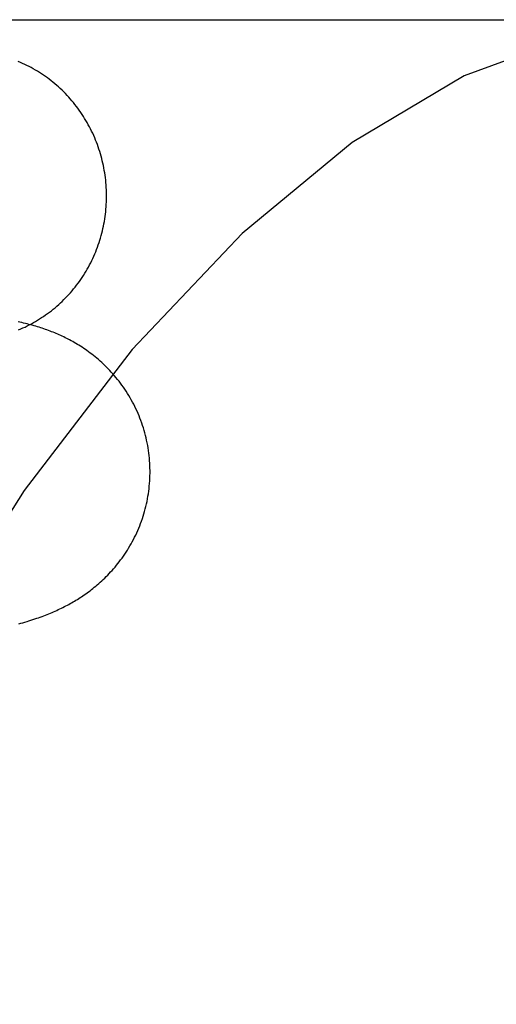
# Model space of a CAD drawing. Header units: inches. Extents: x 0 to 204, y 0 to 132.
# Tile 95 of 112: x 120.1782 to 120.2426, y 49.1391 to 49.272. Entities that reach past the tile are written whole.
import ezdxf

# ---------------------------------------------------------------- set-up
doc = ezdxf.new("R2010")
doc.units = ezdxf.units.IN
doc.header["$LTSCALE"] = 11.243375
doc.header["$MEASUREMENT"] = 0
doc.linetypes.add('HIDDEN', pattern=[0.2, 0.1, -0.1])
doc.layers.add('DEFAULT_2', color=8, linetype='HIDDEN')

msp = doc.modelspace()

# ---------------------------------------------------------------- linework, layer by layer
at = {"layer": 'DEFAULT_2', "color": 8, "linetype": 'HIDDEN'}
msp.add_line((119.97995, 49.27202), (120.3155, 49.27202), dxfattribs=at)
for points in [[(120.26944, 49.27202), (120.25377, 49.2701), (120.23826, 49.26445), (120.22316, 49.25545), (120.20826, 49.24319), (120.19342, 49.22751), (120.17884, 49.2085), (120.16457, 49.18601), (120.15086, 49.16022), (120.13786, 49.13124), (120.12578, 49.09929), (120.11476, 49.06462), (120.10493, 49.02751), (120.09643, 48.98827), (120.08934, 48.94722), (120.08375, 48.90472), (120.07971, 48.86111), (120.07727, 48.81676), (120.07646, 48.77202)], [(120.18993, 49.24939), (120.18991, 49.24972), (120.18988, 49.25005), (120.18985, 49.25038), (120.18981, 49.25071), (120.18977, 49.25103), (120.18972, 49.25136), (120.18966, 49.25168), (120.1896, 49.25201), (120.18954, 49.25233), (120.18947, 49.25265), (120.18939, 49.25297), (120.18931, 49.25329), (120.18923, 49.25361), (120.18914, 49.25392), (120.18904, 49.25424), (120.18894, 49.25455), (120.18883, 49.25486), (120.18872, 49.25517), (120.18861, 49.25548), (120.18849, 49.25578), (120.18836, 49.25609), (120.18823, 49.25639), (120.18809, 49.25669), (120.18795, 49.25698), (120.1878, 49.25728), (120.18765, 49.25757), (120.1875, 49.25785), (120.18734, 49.25814), (120.18717, 49.25842), (120.187, 49.2587), (120.18683, 49.25898), (120.18665, 49.25925), (120.18647, 49.25952), (120.18628, 49.25979), (120.18609, 49.26006), (120.18589, 49.26032), (120.18569, 49.26058), (120.18549, 49.26083), (120.18528, 49.26108), (120.18507, 49.26133), (120.18485, 49.26157), (120.18463, 49.26181), (120.18441, 49.26204), (120.18418, 49.26228), (120.18395, 49.2625), (120.18371, 49.26273), (120.18347, 49.26295), (120.18323, 49.26316), (120.18298, 49.26337), (120.18273, 49.26358), (120.18248, 49.26378), (120.18223, 49.26398), (120.18197, 49.26417), (120.1817, 49.26436), (120.18144, 49.26454), (120.18117, 49.26472), (120.1809, 49.2649), (120.18062, 49.26507), (120.18035, 49.26523), (120.18007, 49.2654), (120.17978, 49.26555), (120.1795, 49.2657), (120.17921, 49.26585), (120.17892, 49.26599), (120.17863, 49.26612), (120.17834, 49.26625), (120.17804, 49.26638)], [(120.17808, 49.23017), (120.17837, 49.23029), (120.17866, 49.23042), (120.17896, 49.23055), (120.17925, 49.23069), (120.17953, 49.23084), (120.17982, 49.23099), (120.1801, 49.23114), (120.18038, 49.2313), (120.18065, 49.23146), (120.18093, 49.23163), (120.1812, 49.23181), (120.18147, 49.23198), (120.18173, 49.23217), (120.182, 49.23235), (120.18225, 49.23255), (120.18251, 49.23274), (120.18276, 49.23294), (120.18301, 49.23315), (120.18326, 49.23336), (120.1835, 49.23357), (120.18374, 49.23379), (120.18397, 49.23401), (120.18421, 49.23424), (120.18443, 49.23447), (120.18466, 49.2347), (120.18488, 49.23494), (120.18509, 49.23518), (120.18531, 49.23543), (120.18551, 49.23568), (120.18572, 49.23593), (120.18592, 49.23619), (120.18611, 49.23645), (120.1863, 49.23671), (120.18649, 49.23698), (120.18667, 49.23725), (120.18685, 49.23752), (120.18702, 49.2378), (120.18719, 49.23808), (120.18736, 49.23836), (120.18752, 49.23864), (120.18767, 49.23893), (120.18782, 49.23922), (120.18797, 49.23951), (120.18811, 49.23981), (120.18824, 49.24011), (120.18837, 49.24041), (120.1885, 49.24071), (120.18862, 49.24101), (120.18874, 49.24132), (120.18885, 49.24163), (120.18895, 49.24194), (120.18905, 49.24225), (120.18915, 49.24256), (120.18924, 49.24288), (120.18932, 49.2432), (120.1894, 49.24352), (120.18948, 49.24384), (120.18955, 49.24416), (120.18961, 49.24448), (120.18967, 49.2448), (120.18972, 49.24513), (120.18977, 49.24545), (120.18981, 49.24578), (120.18985, 49.24611), (120.18988, 49.24643), (120.18991, 49.24676), (120.18993, 49.24709), (120.18995, 49.24742), (120.18996, 49.24775), (120.18996, 49.24808), (120.18996, 49.24841), (120.18996, 49.24874), (120.18995, 49.24907), (120.18993, 49.24939)], [(120.1958, 49.21219), (120.19578, 49.21251), (120.19575, 49.21285), (120.19572, 49.2132), (120.19568, 49.21354), (120.19563, 49.21389), (120.19558, 49.21423), (120.19552, 49.21458), (120.19545, 49.21492), (120.19538, 49.21526), (120.19531, 49.2156), (120.19522, 49.21593), (120.19513, 49.21627), (120.19504, 49.2166), (120.19494, 49.21693), (120.19483, 49.21726), (120.19472, 49.21759), (120.1946, 49.21792), (120.19448, 49.21824), (120.19435, 49.21856), (120.19422, 49.21888), (120.19408, 49.21919), (120.19394, 49.2195), (120.19379, 49.21981), (120.19363, 49.22012), (120.19347, 49.22042), (120.19331, 49.22072), (120.19314, 49.22101), (120.19297, 49.22131), (120.19279, 49.22159), (120.19261, 49.22188), (120.19243, 49.22216), (120.19224, 49.22243), (120.19205, 49.2227), (120.19185, 49.22296), (120.19165, 49.22323), (120.19145, 49.22348), (120.19124, 49.22373), (120.19103, 49.22398), (120.19082, 49.22422), (120.19061, 49.22446), (120.1904, 49.22469), (120.19018, 49.22492), (120.18996, 49.22514), (120.18975, 49.22535), (120.18953, 49.22556), (120.18931, 49.22576), (120.18909, 49.22596), (120.18887, 49.22615), (120.18865, 49.22634), (120.18843, 49.22652), (120.1882, 49.2267), (120.18798, 49.22687), (120.18776, 49.22704), (120.18754, 49.22721), (120.18732, 49.22736), (120.1871, 49.22752), (120.18688, 49.22767), (120.18667, 49.22781), (120.18645, 49.22795), (120.18623, 49.22808), (120.18602, 49.22821), (120.18581, 49.22834), (120.1856, 49.22846), (120.1854, 49.22858), (120.18519, 49.22869), (120.18498, 49.2288), (120.18478, 49.22891), (120.18458, 49.22901), (120.18438, 49.22911), (120.18418, 49.22921), (120.18397, 49.22931), (120.18377, 49.2294), (120.18357, 49.22949), (120.18337, 49.22958), (120.18316, 49.22967), (120.18296, 49.22975), (120.18276, 49.22984), (120.18255, 49.22992), (120.18234, 49.23), (120.18213, 49.23008), (120.18192, 49.23016), (120.18171, 49.23023), (120.1815, 49.2303), (120.18128, 49.23038), (120.18107, 49.23045), (120.18085, 49.23052), (120.18063, 49.23059), (120.1804, 49.23065), (120.18017, 49.23072), (120.17994, 49.23078), (120.17971, 49.23085), (120.17947, 49.23091), (120.17924, 49.23097), (120.179, 49.23103), (120.17876, 49.23109), (120.17852, 49.23115), (120.17827, 49.2312), (120.17803, 49.23125)], [(120.1781, 49.19047), (120.17839, 49.19056), (120.17867, 49.19064), (120.17895, 49.19072), (120.17923, 49.19081), (120.17949, 49.19089), (120.17976, 49.19098), (120.18002, 49.19106), (120.18028, 49.19115), (120.18053, 49.19124), (120.18077, 49.19132), (120.18102, 49.19141), (120.18125, 49.1915), (120.18149, 49.19158), (120.18171, 49.19167), (120.18194, 49.19176), (120.18216, 49.19185), (120.18238, 49.19194), (120.1826, 49.19203), (120.18281, 49.19212), (120.18303, 49.19222), (120.18324, 49.19231), (120.18345, 49.19241), (120.18366, 49.19251), (120.18387, 49.19261), (120.18407, 49.19271), (120.18427, 49.19281), (120.18447, 49.19291), (120.18467, 49.19301), (120.18486, 49.19312), (120.18506, 49.19323), (120.18525, 49.19334), (120.18545, 49.19345), (120.18564, 49.19356), (120.18583, 49.19367), (120.18602, 49.19379), (120.18621, 49.19391), (120.18639, 49.19403), (120.18658, 49.19415), (120.18677, 49.19428), (120.18696, 49.19441), (120.18715, 49.19454), (120.18735, 49.19468), (120.18754, 49.19482), (120.18773, 49.19496), (120.18792, 49.19511), (120.18812, 49.19526), (120.18831, 49.19542), (120.18851, 49.19558), (120.18871, 49.19575), (120.18892, 49.19592), (120.18912, 49.1961), (120.18932, 49.19629), (120.18952, 49.19647), (120.18972, 49.19666), (120.18992, 49.19686), (120.19012, 49.19706), (120.19032, 49.19727), (120.19052, 49.19749), (120.19072, 49.1977), (120.19091, 49.19793), (120.19111, 49.19815), (120.1913, 49.19839), (120.19149, 49.19862), (120.19168, 49.19887), (120.19187, 49.19912), (120.19206, 49.19937), (120.19224, 49.19963), (120.19242, 49.1999), (120.1926, 49.20017), (120.19278, 49.20044), (120.19295, 49.20072), (120.19312, 49.201), (120.19328, 49.20129), (120.19344, 49.20158), (120.1936, 49.20187), (120.19375, 49.20217), (120.1939, 49.20247), (120.19404, 49.20278), (120.19418, 49.20309), (120.19431, 49.2034), (120.19444, 49.20372), (120.19456, 49.20404), (120.19468, 49.20436), (120.1948, 49.20469), (120.1949, 49.20501), (120.195, 49.20534), (120.1951, 49.20567), (120.19519, 49.20601), (120.19528, 49.20634), (120.19535, 49.20668), (120.19543, 49.20702), (120.19549, 49.20736), (120.19556, 49.2077), (120.19561, 49.20804), (120.19566, 49.20839), (120.1957, 49.20873), (120.19574, 49.20908), (120.19577, 49.20943), (120.1958, 49.20977), (120.19582, 49.21012), (120.19583, 49.21047), (120.19584, 49.21082), (120.19584, 49.21117), (120.19583, 49.21152), (120.19582, 49.21187), (120.1958, 49.21219)]]:
    msp.add_lwpolyline(points, dxfattribs=at)

doc.saveas('drawing.dxf')
